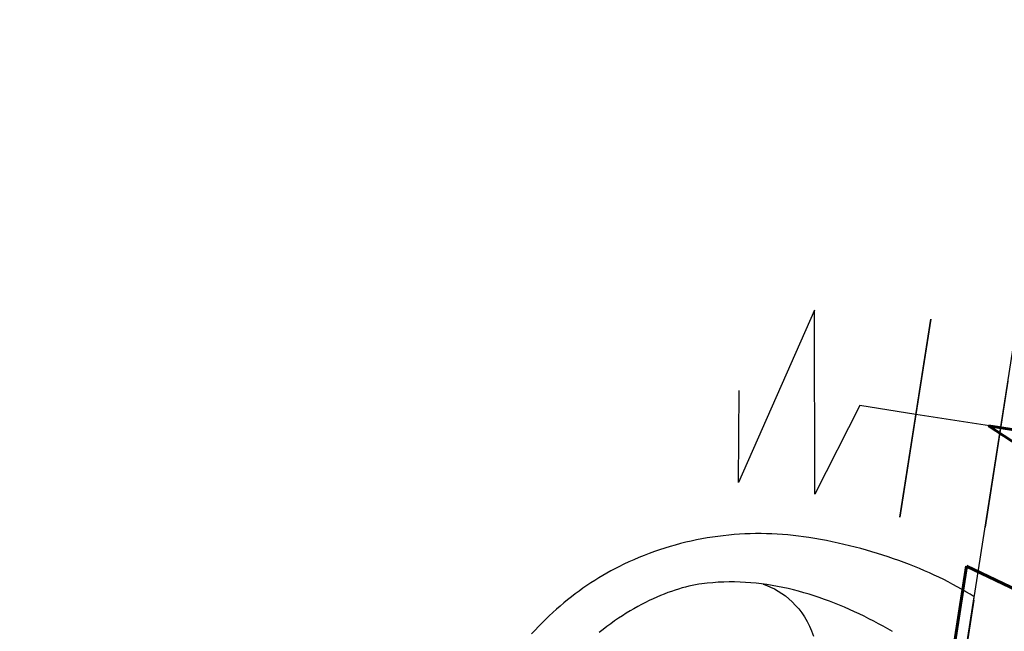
# Model space of a CAD drawing. Extents: x -38969 to 27108, y -24488 to 212598.
# Tile 202 of 256: x -7697 to -7630, y 39151 to 39192. Entities that reach past the tile are written whole.
import ezdxf
from ezdxf import colors
from ezdxf.entities.mleader import LeaderData, LeaderLine
from ezdxf.math import Vec2, Vec3

# ---------------------------------------------------------------- set-up
doc = ezdxf.new("R2010")
doc.units = 0
doc.header["$LTSCALE"] = 100
doc.header["$MEASUREMENT"] = 0
doc.linetypes.add('DASHED22', pattern=[0.15, 0.1, -0.05])
doc.layers.get('0').update_dxf_attribs({"linetype": 'CONTINUOUS'})
doc.layers.get('DEFPOINTS').update_dxf_attribs({"linetype": 'CONTINUOUS'})
for name, color, linetype in [('F_0-DIM', 6, 'CONTINUOUS'), ('F_0-MEBLE', 5, 'CONTINUOUS'), ('F_0-MEBLE kuchnia', 5, 'CONTINUOUS'), ('F_0-MUR istn', 200, 'CONTINUOUS'), ('F_0-POW', 123, 'DASHED22'), ('F_1-DIM100', 6, 'CONTINUOUS'), ('F_1-TXT', 123, 'CONTINUOUS'), ('t_1-TXT', 123, 'CONTINUOUS')]:
    doc.layers.add(name, color=color, linetype=linetype)
doc.styles.add('ROMANS', font='ROMANS.shx', dxfattribs={"width": 0.8})
doc.styles.get("Standard").update_dxf_attribs({"font": 'romans.shx', "width": 0.7})
doc.dimstyles.new('DIM100', dxfattribs={"dimscale": 10, "dimtxt": 2, "dimasz": 1, "dimexe": 0, "dimexo": 0, "dimgap": 0.5, "dimtad": 1, "dimdec": 4, "dimrnd": 0.5, "dimdsep": 46, "dimtxsty": 'Standard', "dimblk1": 'TICK1', "dimblk2": 'TICK1', "dimsah": 1, "dimcen": 0, "dimse1": 1, "dimse2": 1, "dimclrd": 6, "dimclre": 6, "dimclrt": 123, "dimadec": 0, "dimazin": 0, "dimtfac": 1, "dimtdec": 4, "dimtmove": 2, "dimatfit": 3, "dimldrblk": 'TICK1', "dimfxl": 1, "dimtolj": 1, "dimarcsym": 0})

# ---------------------------------------------------------------- blocks, each defined once
blk = doc.blocks.new('TICK1')
at = {"color": 0}
for p, q in [((-1, -1), (1, 1)), ((0, -1), (0, 1)), ((0, 0), (-1, 0))]:
    blk.add_line(p, q, dxfattribs=at)
blk = doc.blocks.new('*D1694')
at = {"layer": 'DEFPOINTS', "color": 0}
for p in [(-7639.515, 39392.046), (-7572.405, 39381.591), (-7739.326, 38927.878)]:
    blk.add_point(p, dxfattribs=at)
at = {"layer": 'F_1-DIM100', "color": 6, "lineweight": -2, "transparency": 16777216}
blk.add_line((-7643.833, 38923.121), (-7573.945, 39371.71), dxfattribs=at)
at = {"layer": 'F_1-DIM100', "color": 6, "lineweight": -2, "transparency": 16777216, "xscale": 10, "yscale": 10, "zscale": 10}
for p, rotation in [((-7572.405, 39381.591), 81.1447089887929), ((-7645.373, 38913.241), 261.1447089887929)]:
    blk.add_blockref('TICK1', p, dxfattribs=dict(at, rotation=rotation))
at = {"layer": 'F_1-DIM100', "color": 123, "transparency": 16777216, "insert": (-7623.71, 39149.725), "char_height": 20, "attachment_point": 5, "rotation": 81.14471}
blk.add_mtext('\\A1;474', dxfattribs=at)
blk = doc.blocks.new('*D1741')
at = {"layer": 'DEFPOINTS', "color": 0}
for p in [(-8165.771, 39387.304), (-8176.747, 39316.851), (-7629.694, 39170.898)]:
    blk.add_point(p, dxfattribs=at)
at = {"layer": 'F_0-DIM', "color": 6, "lineweight": -2, "transparency": 16777216}
blk.add_line((-7619.363, 39302.176), (-8155.89, 39385.765), dxfattribs=at)
at = {"layer": 'F_0-DIM', "color": 6, "lineweight": -2, "transparency": 16777216, "xscale": 10, "yscale": 10, "zscale": 10}
for p, rotation in [((-8165.771, 39387.304), 171.1447089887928), ((-7609.482, 39300.636), 351.1447089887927)]:
    blk.add_blockref('TICK1', p, dxfattribs=dict(at, rotation=rotation))
at = {"layer": 'F_0-DIM', "color": 123, "transparency": 16777216, "insert": (-7889.935, 39329.149), "char_height": 20, "attachment_point": 5, "rotation": 171.14471}
blk.add_mtext('\\A1;563', dxfattribs=at)
blk = doc.blocks.new('umyw szer 45')
for points in [[(0, 0), (20.219, -0.001), (20.348, -0.302), (20.475, -0.607), (20.597, -0.919), (20.717, -1.236), (20.832, -1.558), (20.945, -1.885), (21.053, -2.218), (21.158, -2.555), (21.259, -2.896), (21.357, -3.243), (21.45, -3.593), (21.54, -3.948), (21.626, -4.306), (21.708, -4.669), (21.786, -5.035), (21.86, -5.404), (21.93, -5.777), (21.996, -6.153), (22.058, -6.532), (22.115, -6.914), (22.168, -7.299), (22.218, -7.686), (22.262, -8.075), (22.303, -8.467), (22.339, -8.861), (22.371, -9.256), (22.398, -9.654), (22.42, -10.052), (22.439, -10.452), (22.452, -10.854), (22.461, -11.256), (22.465, -11.659), (22.464, -12.019), (22.456, -12.378), (22.442, -12.738), (22.422, -13.099), (22.395, -13.459), (22.363, -13.819), (22.324, -14.18), (22.279, -14.539), (22.227, -14.899), (22.17, -15.258), (22.106, -15.617), (22.036, -15.975), (21.96, -16.332), (21.878, -16.688), (21.79, -17.043), (21.696, -17.397), (21.595, -17.749), (21.489, -18.1), (21.376, -18.45), (21.257, -18.798), (21.132, -19.145), (21.001, -19.489), (20.864, -19.832), (20.721, -20.173), (20.572, -20.511), (20.417, -20.847), (20.256, -21.181), (20.088, -21.512), (19.915, -21.841), (19.736, -22.167), (19.551, -22.49), (19.359, -22.81), (19.162, -23.126), (18.959, -23.44), (18.75, -23.751), (18.535, -24.058), (18.353, -24.307), (18.167, -24.554), (17.975, -24.8), (17.779, -25.043), (17.577, -25.285), (17.37, -25.524), (17.159, -25.761), (16.942, -25.996), (16.721, -26.228), (16.494, -26.458), (16.263, -26.685), (16.028, -26.91), (15.787, -27.132), (15.542, -27.351), (15.293, -27.567), (15.039, -27.78), (14.78, -27.99), (14.517, -28.197), (14.249, -28.401), (13.977, -28.602), (13.701, -28.799), (13.42, -28.993), (13.135, -29.183)], [(17.043, -5.1), (17.173, -5.437), (17.3, -5.776), (17.423, -6.117), (17.543, -6.46), (17.659, -6.805), (17.77, -7.152), (17.877, -7.5), (17.98, -7.851), (18.078, -8.202), (18.171, -8.555), (18.259, -8.91), (18.342, -9.266), (18.42, -9.623), (18.493, -9.981), (18.559, -10.34), (18.62, -10.7), (18.675, -11.062), (18.724, -11.423), (18.766, -11.786), (18.802, -12.149), (18.831, -12.513), (18.853, -12.877), (18.869, -13.241), (18.877, -13.606), (18.878, -13.971), (18.871, -14.335), (18.857, -14.7), (18.834, -15.065), (18.804, -15.43), (18.766, -15.795), (18.719, -16.159), (18.664, -16.523), (18.6, -16.886), (18.527, -17.248), (18.445, -17.61), (18.354, -17.972), (18.254, -18.332), (18.191, -18.538), (18.12, -18.747), (18.043, -18.959), (17.959, -19.174), (17.868, -19.392), (17.77, -19.612), (17.666, -19.834), (17.554, -20.058), (17.436, -20.284), (17.311, -20.512), (17.179, -20.742), (17.04, -20.973), (16.895, -21.204), (16.743, -21.437), (16.585, -21.671), (16.42, -21.905), (16.248, -22.139), (16.07, -22.374), (15.885, -22.608), (15.694, -22.842), (15.497, -23.076), (15.293, -23.31), (15.083, -23.542), (14.866, -23.773), (14.643, -24.004), (14.414, -24.233), (14.179, -24.46), (13.937, -24.686)], [(18.872, -14.231), (18.821, -13.968), (18.754, -13.701), (18.669, -13.432), (18.567, -13.162), (18.447, -12.893), (18.31, -12.625), (18.155, -12.36), (17.982, -12.1), (17.791, -11.845), (17.581, -11.597), (17.353, -11.357), (17.105, -11.127), (16.839, -10.908), (16.553, -10.701), (16.248, -10.508), (15.923, -10.329)]]:
    blk.add_lwpolyline(points)

msp = doc.modelspace()

# ---------------------------------------------------------------- linework, layer by layer
at = {"layer": 'F_0-MEBLE kuchnia', "color": 150, "ltscale": 0.6}
msp.add_lwpolyline([(-7631.09738, 39164.85587), (-7636.37202, 39165.67764), (-7637.4566, 39158.71609), (-7635.3696, 39172.11179), (-7636.37202, 39165.67764), (-7640.16458, 39166.26851), (-7643.20685, 39160.27224), (-7643.2419, 39172.73202), (-7648.36922, 39161.07652), (-7648.33459, 39167.29828)], dxfattribs=at)
at = {"layer": 'F_0-MUR istn'}
msp.add_lwpolyline([(-7641.39387, 39095.80428), (-7629.69447, 39170.89839), (-7614.87327, 39168.58929), (-7626.57266, 39093.49519)], close=True, dxfattribs=at)
at = {"layer": 'F_0-POW', "color": 1}
msp.add_lwpolyline([(-7595.51992, 39390.25221), (-7669.87266, 38913.00943), (-8061.15245, 38973.96944), (-8063.46154, 38959.14823), (-8122.74636, 38968.3846), (-8107.19848, 39068.18071), (-8212.92307, 39084.65223), (-8155.65761, 39452.21809), (-8130.9556, 39448.36961), (-8127.10712, 39473.07161)], close=True, dxfattribs=at)

# ---------------------------------------------------------------- block references
at = {"layer": 'F_0-MEBLE', "xscale": -1, "rotation": 261.1489130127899}
msp.add_blockref('umyw szer 45', (-7635.54417, 39133.35133), dxfattribs=at)

# ---------------------------------------------------------------- dimensions: what is measured, and where the dimension line sits
at = {"layer": 'F_0-DIM'}
dim = msp.add_linear_dim(base=(-8165.77099, 39387.30403), p1=(-7629.69447, 39170.89839), p2=(-8176.74731, 39316.85109), angle=171.144709, dimstyle='DIM100', dxfattribs=at)
dim.commit()
dim.dimension.update_dxf_attribs({"geometry": '*D1741', "text_midpoint": (-7889.93548, 39329.14888)})
at = {"layer": 'F_1-DIM100'}
dim = msp.add_linear_dim(base=(-7572.40548, 39381.59074), p1=(-7739.3262, 38927.8783), p2=(-7639.51516, 39392.04619), angle=81.144709, dimstyle='DIM100', dxfattribs=at)
dim.commit()
dim.dimension.update_dxf_attribs({"geometry": '*D1694', "text_midpoint": (-7623.71033, 39149.72481)})

# ---------------------------------------------------------------- leaders
at = {"layer": 'F_1-TXT'}
ml = msp.add_multileader_mtext('Standard', dxfattribs=at)
ml.set_content('skł. porządkowy', color=256, style='ROMANS')
ml.set_leader_properties()
ml.build(insert=Vec2(0, 0))
ml.multileader.update_dxf_attribs({"arrow_head_size": 6})
ctx = ml.context
ctx.base_point, ctx.char_height, ctx.arrow_head_size, ctx.landing_gap_size, ctx.plane_origin, ctx.plane_x_axis, ctx.plane_y_axis = Vec3(-8102.11473, 39084.89628), 20, 6, 3, Vec3(-7776.5826, 39225.78801), Vec3(0.15393942, 0.98808029), Vec3(-0.98808029, 0.15393942)
notes = []
notes.append((ctx, [(0, (0, 0, 0), (0, 0), (1, 0), 1, [])]))
ctx.mtext.insert, ctx.mtext.text_direction, ctx.mtext.rotation, ctx.mtext.flow_direction = Vec3(-8114.82732, 39089.91305), Vec3(0.15393942, 0.98808029), 1.41624234, 5
at = {"layer": 't_1-TXT', "ltscale": 0.6}
ml = msp.add_multileader_mtext('Standard', dxfattribs=at)
ml.set_content('ppp=297,30', color=256)
ml.set_leader_properties()
ml.build(insert=Vec2(0, 0))
ml.multileader.update_dxf_attribs({"dogleg_length": 0.36, "arrow_head_size": 0.09})
ctx = ml.context
ctx.base_point, ctx.char_height, ctx.arrow_head_size, ctx.landing_gap_size, ctx.plane_origin, ctx.plane_x_axis, ctx.plane_y_axis = Vec3(-32072.77193, 59913.30266), 100, 0.09, 0.045, Vec3(-30900.37988, 64272.54371), Vec3(0.08192707, 0.99663833), Vec3(-0.99663833, 0.08192707)
notes.append((ctx, [(0, (0, 0, 0), (0, 0), (1, 0), 1, [])]))
ctx.mtext.insert, ctx.mtext.text_direction, ctx.mtext.rotation, ctx.mtext.flow_direction = Vec3(-32139.2108, 59918.80931), Vec3(0.08192707, 0.99663833), 1.48877733, 5
ml = msp.add_multileader_mtext('Standard', dxfattribs=at)
ml.set_content('1kond.', color=256)
ml.set_leader_properties()
ml.build(insert=Vec2(0, 0))
ml.multileader.update_dxf_attribs({"dogleg_length": 0.36, "arrow_head_size": 0.09})
ctx = ml.context
ctx.base_point, ctx.char_height, ctx.arrow_head_size, ctx.landing_gap_size, ctx.plane_origin, ctx.plane_x_axis, ctx.plane_y_axis = Vec3(-32578.38797, 60152.18437), 100, 0.09, 0.045, Vec3(-31833.25262, 57759.6945), Vec3(0.08589852, 0.99630389), Vec3(-0.99630389, 0.08589852)
ctx.text_align_type = 2
notes.append((ctx, [(0, (0, 0, 0), (0, 0), (1, 0), 1, [])]))
ctx.mtext.insert, ctx.mtext.text_direction, ctx.mtext.rotation, ctx.mtext.alignment, ctx.mtext.flow_direction = Vec3(-32597.43945, 60513.29581), Vec3(0.08589852, 0.99630389), 1.48479182, 3, 5
for ctx, leaders in notes:
    for number, flags, end, landing, length, lines in leaders:
        leader = LeaderData()
        leader.index, (leader.has_last_leader_line, leader.has_dogleg_vector, leader.attachment_direction) = number, flags
        leader.last_leader_point, leader.dogleg_vector, leader.dogleg_length = Vec3(end), Vec3(landing), length
        for number, points, colour, breaks in lines:
            line = LeaderLine()
            line.index, line.vertices, line.color, line.breaks = number, Vec3.list(points), colors.encode_raw_color(colour), breaks
            leader.lines.append(line)
        ctx.leaders.append(leader)

doc.saveas('drawing.dxf')
